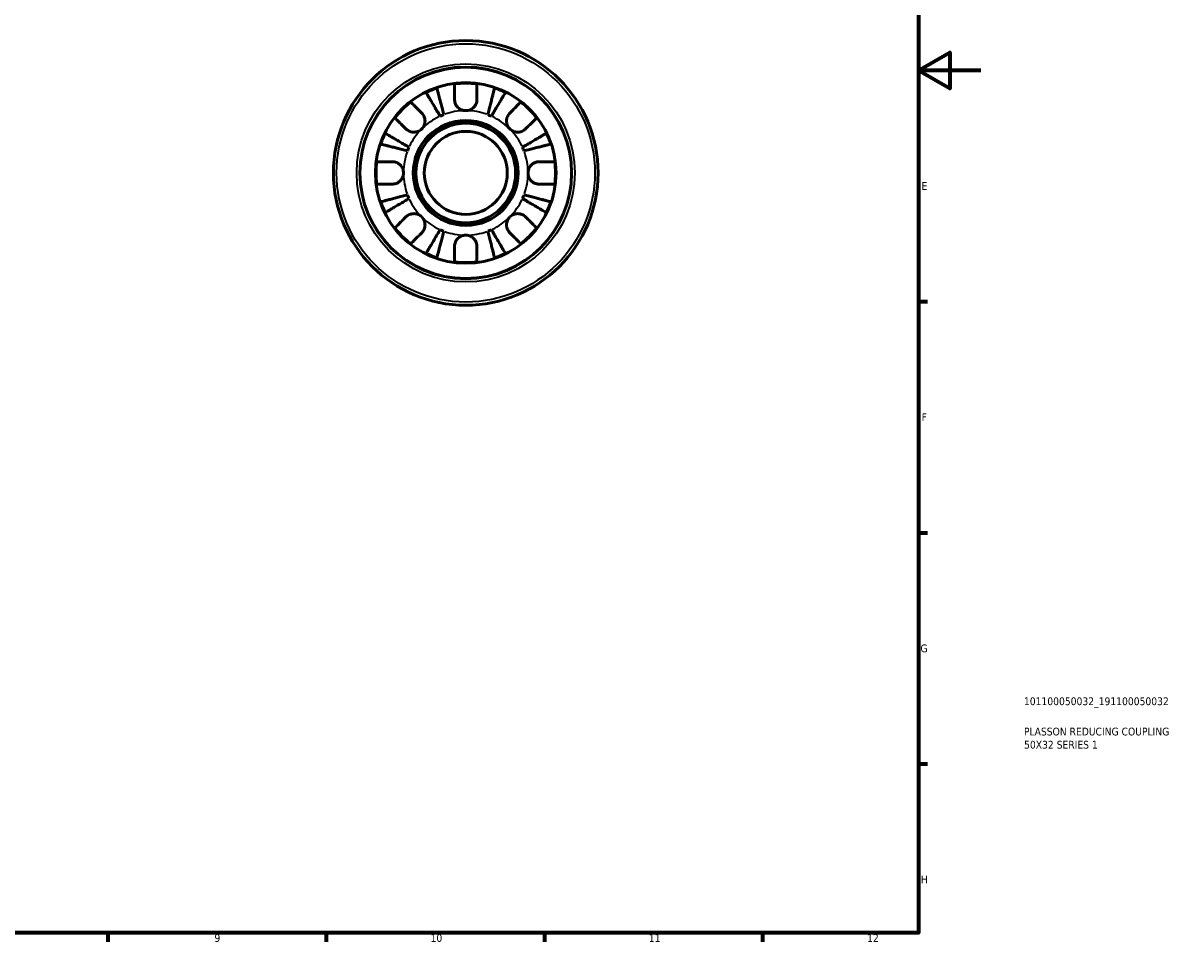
# Model space of a CAD drawing. Header units: millimetres. Extents: x 0 to 905, y 0 to 594.
# Tile 6 of 7: x 533 to 905, y 17 to 312. Entities that reach past the tile are written whole.
import ezdxf

# ---------------------------------------------------------------- set-up
doc = ezdxf.new("R2010")
doc.units = ezdxf.units.MM
for name, color, linetype, lineweight in [('Border (ISO)', 7, 'Continuous', 70), ('Title (ISO)', 7, 'Continuous', 50), ('Visible (ISO)', 7, 'Continuous', 50), ('Visible Narrow (ISO)', 7, 'Continuous', 35)]:
    doc.layers.add(name, color=color, linetype=linetype, lineweight=lineweight)
doc.styles.add('Note Text (ISO)', font='tahoma.ttf')

# ---------------------------------------------------------------- blocks, each defined once
blk = doc.blocks.new('Borders Default Border')
at = {"layer": 'Border (ISO)'}
for p, q in [((821, 222.75), (823.9, 222.75)), ((821, 148.5), (823.9, 148.5)), ((821, 74.25), (823.9, 74.25)), ((560.67, 20), (560.67, 17.1)), ((630.75, 20), (630.75, 17.1)), ((700.83, 20), (700.83, 17.1)), ((770.92, 20), (770.92, 17.1))]:
    blk.add_line(p, q, dxfattribs=at)
at = {"layer": 'Border (ISO)', "flags": 128}
for points in [[(20, 20), (20, 574), (821, 574), (821, 20), (20, 20)], [(841, 297), (821, 297), (831, 302.77), (831, 291.23), (821, 297)]]:
    blk.add_lwpolyline(points, dxfattribs=at)
at = {"layer": 'Border (ISO)', "color": 232, "true_color": 0xca0064, "char_height": 2.5, "attachment_point": 7, "style": 'Note Text (ISO)'}
for s, insert in [('E', (821.94, 258.63)), ('F', (822, 184.38)), ('G', (821.61, 110.08)), ('H', (821.74, 35.88)), ('9', (594.88, 17.05)), ('10', (664.29, 17.05)), ('11', (734.37, 17.1)), ('12', (804.46, 17.1))]:
    blk.add_mtext(s, dxfattribs=dict(at, insert=insert))
blk = doc.blocks.new('Title Blocks ISO')
at = {"layer": 'Title (ISO)', "color": 232, "true_color": 0xca0064, "style": 'Note Text (ISO)'}
for tag, p in [('PART_NUMBER_001', (33.84, 73.13)), ('DESCRIPTION_001', (33.84, 63.4)), ('DESCRIPTION_002', (33.88, 59.18))]:
    blk.add_attdef(tag, p, '', height=2.5, dxfattribs=at)

msp = doc.modelspace()

# ---------------------------------------------------------------- linework, layer by layer
at = {"layer": 'Visible (ISO)'}
for radius in [42.5, 34, 29, 16.85, 16, 13.333]:
    msp.add_circle((675.589, 264.096), radius, dxfattribs=at)
for radius, start, end in [(28.818, 108.77511, 116.22489), (28.818, 82.82379, 97.17621), (28.818, 63.77511, 71.22489), (28.818, 127.82379, 142.17621), (28.818, 37.82379, 52.17621), (20, 110.66622, 114.33378), (20, 65.66622, 69.33378), (28.818, 153.77511, 161.22489), (28.818, 18.77511, 26.22489), (20, 155.66622, 159.33378), (20, 20.66622, 24.33378), (28.818, 172.82379, 187.17621), (28.818, 352.82379, 7.17621), (20, 200.66622, 204.33378), (20, 335.66622, 339.33378), (28.818, 198.77511, 206.22489), (28.818, 333.77511, 341.22489), (28.818, 217.82379, 232.17621), (20, 245.66622, 249.33378), (20, 290.66622, 294.33378), (28.818, 307.82379, 322.17621), (28.818, 243.77511, 251.22489), (28.818, 288.77511, 296.22489), (28.818, 262.82379, 277.17621)]:
    msp.add_arc((675.589, 264.096), radius, start, end, dxfattribs=at)
for points, knots in [([(666.314, 291.381), (666.343, 291.266), (666.388, 291.094), (666.493, 290.688), (666.564, 290.414), (666.732, 289.761), (666.83, 289.383), (667.027, 288.621), (667.145, 288.166), (667.398, 287.188), (667.533, 286.664), (667.792, 285.666), (667.938, 285.099), (668.237, 283.941), (668.39, 283.35), (668.53, 282.809)], [0.1707461, 0.1707461, 0.1707461, 0.1707461, 0.33284, 0.33284, 0.4994944, 0.4994944, 0.6661487, 0.6661487, 0.8332087, 0.8332087, 1.0002688, 1.0002688, 1.1679728, 1.1679728, 1.3356767, 1.3356767, 1.3356767, 1.3356767]), ([(671.989, 287.696), (671.989, 288.079), (671.989, 288.468), (671.989, 289.345), (671.989, 289.817), (671.989, 290.609), (671.989, 291.003), (671.989, 291.682), (671.989, 291.968), (671.989, 292.391), (671.989, 292.57), (671.989, 292.688)], [4.42789013, 4.42789013, 4.42789013, 4.42789013, 4.54980941, 4.54980941, 4.7172218, 4.7172218, 4.88443989, 4.88443989, 5.05165798, 5.05165798, 5.21398971, 5.21398971, 5.21398971, 5.21398971]), ([(679.189, 292.688), (679.189, 292.57), (679.189, 292.393), (679.189, 291.973), (679.189, 291.689), (679.189, 291.013), (679.189, 290.621), (679.189, 289.831), (679.189, 289.358), (679.189, 288.476), (679.189, 288.084), (679.189, 287.696)], [0.17075309, 0.17075309, 0.17075309, 0.17075309, 0.33215152, 0.33215152, 0.49888818, 0.49888818, 0.66562485, 0.66562485, 0.83351137, 0.83351137, 0.95687373, 0.95687373, 0.95687373, 0.95687373]), ([(682.647, 282.809), (682.787, 283.35), (682.94, 283.94), (683.239, 285.097), (683.385, 285.663), (683.643, 286.661), (683.779, 287.184), (684.032, 288.162), (684.149, 288.616), (684.346, 289.379), (684.444, 289.758), (684.613, 290.411), (684.684, 290.686), (684.79, 291.094), (684.834, 291.266), (684.864, 291.381)], [4.0142513, 4.0142513, 4.0142513, 4.0142513, 4.1817861, 4.1817861, 4.3493209, 4.3493209, 4.5162129, 4.5162129, 4.683105, 4.683105, 4.8499282, 4.8499282, 5.0167515, 5.0167515, 5.1791755, 5.1791755, 5.1791755, 5.1791755]), ([(657.916, 286.859), (658, 286.776), (658.126, 286.65), (658.423, 286.353), (658.623, 286.153), (659.101, 285.675), (659.378, 285.398), (659.937, 284.839), (660.271, 284.505), (660.895, 283.881), (661.173, 283.603), (661.447, 283.329)], [0.17075309, 0.17075309, 0.17075309, 0.17075309, 0.33215152, 0.33215152, 0.49888818, 0.49888818, 0.66562485, 0.66562485, 0.83351137, 0.83351137, 0.95687373, 0.95687373, 0.95687373, 0.95687373]), ([(667.348, 282.319), (667.064, 282.801), (666.754, 283.327), (666.147, 284.357), (665.85, 284.862), (665.327, 285.75), (665.052, 286.216), (664.539, 287.087), (664.301, 287.491), (663.901, 288.17), (663.703, 288.506), (663.361, 289.087), (663.217, 289.331), (663.004, 289.693), (662.914, 289.846), (662.854, 289.948)], [4.0142509, 4.0142509, 4.0142509, 4.0142509, 4.1819549, 4.1819549, 4.3496588, 4.3496588, 4.5167189, 4.5167189, 4.6837789, 4.6837789, 4.8504333, 4.8504333, 5.0170876, 5.0170876, 5.1791816, 5.1791816, 5.1791816, 5.1791816]), ([(675.589, 284.096), (675.309, 284.096), (675.029, 284.129), (674.461, 284.264), (674.176, 284.371), (673.498, 284.729), (673.135, 285.022), (672.633, 285.617), (672.463, 285.884), (672.231, 286.376), (672.155, 286.592), (672.042, 287.035), (672.008, 287.261), (671.991, 287.556), (671.989, 287.626), (671.989, 287.696)], [-2.49913258, -2.49913258, -2.49913258, -2.49913258, -2.41505436, -2.41505436, -2.32384732, -2.32384732, -2.1841143, -2.1841143, -2.08674766, -2.08674766, -2.01440674, -2.01440674, -1.93994266, -1.93994266, -1.91637503, -1.91637503, -1.91637503, -1.91637503]), ([(679.189, 287.696), (679.189, 287.553), (679.18, 287.409), (679.137, 287.049), (679.091, 286.835), (678.954, 286.394), (678.858, 286.17), (678.568, 285.644), (678.35, 285.358), (677.768, 284.795), (677.389, 284.546), (676.535, 284.19), (676.064, 284.096), (675.589, 284.096)], [-0.57647647, -0.57647647, -0.57647647, -0.57647647, -0.52968676, -0.52968676, -0.46054026, -0.46054026, -0.38562403, -0.38562403, -0.27730827, -0.27730827, -0.14258086, -0.14258086, 0, 0, 0, 0]), ([(688.323, 289.948), (688.263, 289.846), (688.173, 289.692), (687.959, 289.33), (687.815, 289.085), (687.473, 288.503), (687.274, 288.166), (686.874, 287.487), (686.636, 287.083), (686.123, 286.213), (685.849, 285.747), (685.326, 284.859), (685.029, 284.355), (684.423, 283.326), (684.113, 282.8), (683.83, 282.319)], [0.1707525, 0.1707525, 0.1707525, 0.1707525, 0.3331765, 0.3331765, 0.4999998, 0.4999998, 0.6668231, 0.6668231, 0.8337151, 0.8337151, 1.0006071, 1.0006071, 1.1681419, 1.1681419, 1.3356767, 1.3356767, 1.3356767, 1.3356767]), ([(689.731, 283.329), (690.005, 283.603), (690.283, 283.881), (690.906, 284.505), (691.24, 284.839), (691.799, 285.398), (692.076, 285.675), (692.554, 286.153), (692.755, 286.353), (693.052, 286.65), (693.178, 286.776), (693.261, 286.859)], [4.42788405, 4.42788405, 4.42788405, 4.42788405, 4.5512464, 4.5512464, 4.71913293, 4.71913293, 4.88586959, 4.88586959, 5.05260626, 5.05260626, 5.21400469, 5.21400469, 5.21400469, 5.21400469]), ([(661.447, 283.329), (661.535, 283.241), (661.62, 283.147), (661.845, 282.869), (661.974, 282.674), (662.199, 282.247), (662.293, 282.016), (662.459, 281.436), (662.506, 281.083), (662.493, 280.277), (662.402, 279.831), (662.049, 278.974), (661.783, 278.575), (661.447, 278.238)], [-0.58004807, -0.58004807, -0.58004807, -0.58004807, -0.5384523, -0.5384523, -0.46383793, -0.46383793, -0.3862639, -0.3862639, -0.27840269, -0.27840269, -0.14277912, -0.14277912, 0, 0, 0, 0]), ([(689.731, 278.238), (689.548, 278.421), (689.385, 278.624), (689.096, 279.075), (688.974, 279.325), (688.752, 279.953), (688.683, 280.338), (688.671, 281.092), (688.721, 281.453), (688.893, 282.038), (688.987, 282.268), (689.215, 282.692), (689.346, 282.887), (689.567, 283.158), (689.648, 283.246), (689.731, 283.329)], [0, 0, 0, 0, 0.07774953, 0.07774953, 0.16081914, 0.16081914, 0.27783798, 0.27783798, 0.3882896, 0.3882896, 0.46542959, 0.46542959, 0.54035429, 0.54035429, 0.57953204, 0.57953204, 0.57953204, 0.57953204]), ([(656.355, 278.238), (656.084, 278.509), (655.81, 278.784), (655.19, 279.404), (654.856, 279.738), (654.296, 280.298), (654.017, 280.576), (653.537, 281.057), (653.335, 281.259), (653.036, 281.558), (652.909, 281.684), (652.825, 281.768)], [4.42789013, 4.42789013, 4.42789013, 4.42789013, 4.54980941, 4.54980941, 4.7172218, 4.7172218, 4.88443989, 4.88443989, 5.05165798, 5.05165798, 5.21398971, 5.21398971, 5.21398971, 5.21398971]), ([(698.352, 281.768), (698.268, 281.684), (698.142, 281.558), (697.843, 281.259), (697.641, 281.057), (697.16, 280.576), (696.882, 280.298), (696.322, 279.738), (695.988, 279.404), (695.368, 278.784), (695.093, 278.509), (694.822, 278.238)], [0.1707715, 0.1707715, 0.1707715, 0.1707715, 0.33310322, 0.33310322, 0.50032131, 0.50032131, 0.6675394, 0.6675394, 0.83495179, 0.83495179, 0.95687108, 0.95687108, 0.95687108, 0.95687108]), ([(649.737, 276.831), (649.839, 276.771), (649.992, 276.68), (650.354, 276.467), (650.598, 276.324), (651.178, 275.982), (651.515, 275.783), (652.193, 275.384), (652.598, 275.146), (653.468, 274.633), (653.935, 274.358), (654.823, 273.835), (655.327, 273.538), (656.358, 272.931), (656.884, 272.621), (657.366, 272.337)], [0.1707461, 0.1707461, 0.1707461, 0.1707461, 0.33284, 0.33284, 0.4994944, 0.4994944, 0.6661487, 0.6661487, 0.8332087, 0.8332087, 1.0002688, 1.0002688, 1.1679728, 1.1679728, 1.3356767, 1.3356767, 1.3356767, 1.3356767]), ([(661.447, 278.238), (661.263, 278.055), (661.061, 277.892), (660.61, 277.603), (660.36, 277.481), (659.732, 277.259), (659.346, 277.19), (658.593, 277.178), (658.232, 277.228), (657.646, 277.4), (657.417, 277.495), (656.992, 277.722), (656.798, 277.853), (656.527, 278.075), (656.439, 278.155), (656.355, 278.238)], [0, 0, 0, 0, 0.07774953, 0.07774953, 0.16081914, 0.16081914, 0.27783798, 0.27783798, 0.3882896, 0.3882896, 0.46542959, 0.46542959, 0.54035429, 0.54035429, 0.57953204, 0.57953204, 0.57953204, 0.57953204]), ([(694.822, 278.238), (694.733, 278.149), (694.639, 278.065), (694.362, 277.84), (694.167, 277.711), (693.74, 277.485), (693.509, 277.392), (692.928, 277.226), (692.576, 277.178), (691.769, 277.191), (691.324, 277.283), (690.467, 277.635), (690.067, 277.902), (689.731, 278.238)], [-0.58004807, -0.58004807, -0.58004807, -0.58004807, -0.5384523, -0.5384523, -0.46383793, -0.46383793, -0.3862639, -0.3862639, -0.27840269, -0.27840269, -0.14277912, -0.14277912, 0, 0, 0, 0]), ([(693.812, 272.337), (694.294, 272.621), (694.82, 272.931), (695.85, 273.538), (696.354, 273.835), (697.243, 274.358), (697.709, 274.633), (698.58, 275.146), (698.984, 275.384), (699.663, 275.783), (699.999, 275.982), (700.58, 276.324), (700.824, 276.467), (701.186, 276.68), (701.339, 276.771), (701.441, 276.831)], [4.0142509, 4.0142509, 4.0142509, 4.0142509, 4.1819549, 4.1819549, 4.3496588, 4.3496588, 4.5167189, 4.5167189, 4.6837789, 4.6837789, 4.8504333, 4.8504333, 5.0170876, 5.0170876, 5.1791816, 5.1791816, 5.1791816, 5.1791816]), ([(656.876, 271.154), (656.335, 271.294), (655.743, 271.447), (654.586, 271.747), (654.019, 271.893), (653.021, 272.151), (652.497, 272.287), (651.518, 272.54), (651.064, 272.657), (650.302, 272.855), (649.924, 272.952), (649.271, 273.121), (648.997, 273.192), (648.591, 273.297), (648.418, 273.342), (648.304, 273.371)], [4.0142509, 4.0142509, 4.0142509, 4.0142509, 4.1819549, 4.1819549, 4.3496588, 4.3496588, 4.5167189, 4.5167189, 4.6837789, 4.6837789, 4.8504333, 4.8504333, 5.0170876, 5.0170876, 5.1791816, 5.1791816, 5.1791816, 5.1791816]), ([(702.874, 273.371), (702.759, 273.342), (702.586, 273.297), (702.179, 273.192), (701.904, 273.121), (701.25, 272.952), (700.872, 272.854), (700.109, 272.656), (699.655, 272.539), (698.677, 272.286), (698.153, 272.151), (697.156, 271.893), (696.59, 271.746), (695.433, 271.447), (694.842, 271.294), (694.302, 271.154)], [0.1707525, 0.1707525, 0.1707525, 0.1707525, 0.3331765, 0.3331765, 0.4999998, 0.4999998, 0.6668231, 0.6668231, 0.8337151, 0.8337151, 1.0006071, 1.0006071, 1.1681419, 1.1681419, 1.3356767, 1.3356767, 1.3356767, 1.3356767]), ([(646.996, 267.696), (647.115, 267.696), (647.292, 267.696), (647.712, 267.696), (647.996, 267.696), (648.672, 267.696), (649.064, 267.696), (649.854, 267.696), (650.327, 267.696), (651.208, 267.696), (651.601, 267.696), (651.989, 267.696)], [0.17075309, 0.17075309, 0.17075309, 0.17075309, 0.33215152, 0.33215152, 0.49888818, 0.49888818, 0.66562485, 0.66562485, 0.83351137, 0.83351137, 0.95687373, 0.95687373, 0.95687373, 0.95687373]), ([(651.989, 267.696), (652.132, 267.696), (652.276, 267.687), (652.636, 267.644), (652.85, 267.598), (653.291, 267.461), (653.515, 267.366), (654.041, 267.075), (654.327, 266.857), (654.889, 266.275), (655.139, 265.896), (655.495, 265.042), (655.589, 264.571), (655.589, 264.096)], [-0.57647647, -0.57647647, -0.57647647, -0.57647647, -0.52968676, -0.52968676, -0.46054026, -0.46054026, -0.38562403, -0.38562403, -0.27730827, -0.27730827, -0.14258086, -0.14258086, 0, 0, 0, 0]), ([(695.589, 264.096), (695.589, 264.378), (695.622, 264.659), (695.757, 265.224), (695.863, 265.505), (696.213, 266.172), (696.497, 266.529), (697.098, 267.046), (697.383, 267.228), (697.986, 267.505), (698.297, 267.598), (698.805, 267.681), (698.998, 267.696), (699.189, 267.696)], [0, 0, 0, 0, 0.0846147, 0.0846147, 0.17434238, 0.17434238, 0.3108876, 0.3108876, 0.41427185, 0.41427185, 0.5166571, 0.5166571, 0.58005471, 0.58005471, 0.58005471, 0.58005471]), ([(699.189, 267.696), (699.576, 267.696), (699.969, 267.696), (700.851, 267.696), (701.323, 267.696), (702.114, 267.696), (702.506, 267.696), (703.181, 267.696), (703.465, 267.696), (703.885, 267.696), (704.063, 267.696), (704.181, 267.696)], [4.42788405, 4.42788405, 4.42788405, 4.42788405, 4.5512464, 4.5512464, 4.71913293, 4.71913293, 4.88586959, 4.88586959, 5.05260626, 5.05260626, 5.21400469, 5.21400469, 5.21400469, 5.21400469]), ([(655.589, 264.096), (655.589, 263.816), (655.556, 263.536), (655.421, 262.968), (655.314, 262.683), (654.956, 262.005), (654.663, 261.643), (654.068, 261.14), (653.801, 260.97), (653.308, 260.739), (653.093, 260.662), (652.649, 260.55), (652.424, 260.515), (652.129, 260.498), (652.059, 260.496), (651.989, 260.496)], [-2.49913258, -2.49913258, -2.49913258, -2.49913258, -2.41505436, -2.41505436, -2.32384732, -2.32384732, -2.1841143, -2.1841143, -2.08674766, -2.08674766, -2.01440674, -2.01440674, -1.93994266, -1.93994266, -1.91637503, -1.91637503, -1.91637503, -1.91637503]), ([(699.189, 260.496), (698.92, 260.496), (698.647, 260.526), (698.069, 260.66), (697.769, 260.772), (697.174, 261.092), (696.888, 261.304), (696.308, 261.887), (696.046, 262.278), (695.683, 263.148), (695.589, 263.62), (695.589, 264.096)], [-0.58010577, -0.58010577, -0.58010577, -0.58010577, -0.49097122, -0.49097122, -0.39110552, -0.39110552, -0.28318426, -0.28318426, -0.14288781, -0.14288781, 0, 0, 0, 0]), ([(651.989, 260.496), (651.601, 260.496), (651.208, 260.496), (650.327, 260.496), (649.854, 260.496), (649.064, 260.496), (648.672, 260.496), (647.996, 260.496), (647.712, 260.496), (647.292, 260.496), (647.115, 260.496), (646.996, 260.496)], [4.42788405, 4.42788405, 4.42788405, 4.42788405, 4.5512464, 4.5512464, 4.71913293, 4.71913293, 4.88586959, 4.88586959, 5.05260626, 5.05260626, 5.21400469, 5.21400469, 5.21400469, 5.21400469]), ([(704.181, 260.496), (704.063, 260.496), (703.885, 260.496), (703.465, 260.496), (703.181, 260.496), (702.506, 260.496), (702.114, 260.496), (701.323, 260.496), (700.851, 260.496), (699.969, 260.496), (699.576, 260.496), (699.189, 260.496)], [0.17075309, 0.17075309, 0.17075309, 0.17075309, 0.33215152, 0.33215152, 0.49888818, 0.49888818, 0.66562485, 0.66562485, 0.83351137, 0.83351137, 0.95687373, 0.95687373, 0.95687373, 0.95687373]), ([(648.304, 254.821), (648.418, 254.85), (648.591, 254.895), (648.997, 255), (649.271, 255.071), (649.924, 255.24), (650.302, 255.337), (651.064, 255.535), (651.518, 255.652), (652.497, 255.905), (653.021, 256.041), (654.019, 256.299), (654.586, 256.445), (655.743, 256.745), (656.335, 256.898), (656.876, 257.038)], [0.1707461, 0.1707461, 0.1707461, 0.1707461, 0.33284, 0.33284, 0.4994944, 0.4994944, 0.6661487, 0.6661487, 0.8332087, 0.8332087, 1.0002688, 1.0002688, 1.1679728, 1.1679728, 1.3356767, 1.3356767, 1.3356767, 1.3356767]), ([(694.302, 257.038), (694.843, 256.898), (695.434, 256.745), (696.592, 256.445), (697.159, 256.299), (698.157, 256.041), (698.681, 255.905), (699.659, 255.652), (700.114, 255.535), (700.876, 255.337), (701.254, 255.24), (701.906, 255.071), (702.181, 255), (702.587, 254.895), (702.759, 254.85), (702.874, 254.821)], [4.0142509, 4.0142509, 4.0142509, 4.0142509, 4.1819549, 4.1819549, 4.3496588, 4.3496588, 4.5167189, 4.5167189, 4.6837789, 4.6837789, 4.8504333, 4.8504333, 5.0170876, 5.0170876, 5.1791816, 5.1791816, 5.1791816, 5.1791816]), ([(657.366, 255.855), (656.884, 255.572), (656.359, 255.262), (655.329, 254.656), (654.826, 254.359), (653.938, 253.836), (653.472, 253.561), (652.602, 253.049), (652.198, 252.811), (651.519, 252.411), (651.181, 252.212), (650.6, 251.87), (650.355, 251.726), (649.993, 251.512), (649.839, 251.421), (649.737, 251.361)], [4.0142513, 4.0142513, 4.0142513, 4.0142513, 4.1817861, 4.1817861, 4.3493209, 4.3493209, 4.5162129, 4.5162129, 4.683105, 4.683105, 4.8499282, 4.8499282, 5.0167515, 5.0167515, 5.1791755, 5.1791755, 5.1791755, 5.1791755]), ([(701.441, 251.361), (701.339, 251.421), (701.186, 251.512), (700.824, 251.725), (700.58, 251.868), (699.999, 252.21), (699.663, 252.409), (698.984, 252.808), (698.58, 253.046), (697.709, 253.559), (697.243, 253.834), (696.354, 254.357), (695.85, 254.654), (694.82, 255.261), (694.294, 255.571), (693.812, 255.855)], [0.1707461, 0.1707461, 0.1707461, 0.1707461, 0.33284, 0.33284, 0.4994944, 0.4994944, 0.6661487, 0.6661487, 0.8332087, 0.8332087, 1.0002688, 1.0002688, 1.1679728, 1.1679728, 1.3356767, 1.3356767, 1.3356767, 1.3356767]), ([(652.825, 246.424), (652.909, 246.507), (653.034, 246.633), (653.331, 246.93), (653.532, 247.131), (654.01, 247.608), (654.287, 247.885), (654.846, 248.444), (655.18, 248.778), (655.804, 249.402), (656.081, 249.68), (656.355, 249.954)], [0.17075309, 0.17075309, 0.17075309, 0.17075309, 0.33215152, 0.33215152, 0.49888818, 0.49888818, 0.66562485, 0.66562485, 0.83351137, 0.83351137, 0.95687373, 0.95687373, 0.95687373, 0.95687373]), ([(656.355, 249.954), (656.444, 250.042), (656.538, 250.127), (656.816, 250.352), (657.011, 250.481), (657.437, 250.707), (657.669, 250.8), (658.249, 250.966), (658.602, 251.014), (659.408, 251.001), (659.853, 250.909), (660.71, 250.557), (661.11, 250.29), (661.447, 249.954)], [-0.58004807, -0.58004807, -0.58004807, -0.58004807, -0.5384523, -0.5384523, -0.46383793, -0.46383793, -0.3862639, -0.3862639, -0.27840269, -0.27840269, -0.14277912, -0.14277912, 0, 0, 0, 0]), ([(661.447, 249.954), (661.63, 249.771), (661.793, 249.568), (662.082, 249.117), (662.204, 248.867), (662.426, 248.239), (662.494, 247.854), (662.506, 247.1), (662.456, 246.739), (662.285, 246.154), (662.19, 245.924), (661.963, 245.5), (661.832, 245.305), (661.61, 245.034), (661.53, 244.946), (661.447, 244.863)], [0, 0, 0, 0, 0.07774953, 0.07774953, 0.16081914, 0.16081914, 0.27783798, 0.27783798, 0.3882896, 0.3882896, 0.46542959, 0.46542959, 0.54035429, 0.54035429, 0.57953204, 0.57953204, 0.57953204, 0.57953204]), ([(689.731, 244.863), (689.642, 244.951), (689.557, 245.045), (689.333, 245.323), (689.204, 245.518), (688.978, 245.945), (688.885, 246.176), (688.719, 246.756), (688.671, 247.109), (688.684, 247.915), (688.776, 248.361), (689.128, 249.218), (689.394, 249.617), (689.731, 249.954)], [-0.58004807, -0.58004807, -0.58004807, -0.58004807, -0.5384523, -0.5384523, -0.46383793, -0.46383793, -0.3862639, -0.3862639, -0.27840269, -0.27840269, -0.14277912, -0.14277912, 0, 0, 0, 0]), ([(689.731, 249.954), (689.914, 250.137), (690.117, 250.3), (690.568, 250.589), (690.818, 250.711), (691.446, 250.933), (691.831, 251.002), (692.585, 251.014), (692.946, 250.964), (693.531, 250.792), (693.76, 250.697), (694.185, 250.47), (694.379, 250.339), (694.65, 250.117), (694.739, 250.037), (694.822, 249.954)], [0, 0, 0, 0, 0.07774953, 0.07774953, 0.16081914, 0.16081914, 0.27783798, 0.27783798, 0.3882896, 0.3882896, 0.46542959, 0.46542959, 0.54035429, 0.54035429, 0.57953204, 0.57953204, 0.57953204, 0.57953204]), ([(694.822, 249.954), (695.096, 249.68), (695.374, 249.402), (695.997, 248.778), (696.331, 248.444), (696.891, 247.885), (697.167, 247.608), (697.645, 247.131), (697.846, 246.93), (698.143, 246.633), (698.269, 246.507), (698.352, 246.424)], [4.42788405, 4.42788405, 4.42788405, 4.42788405, 4.5512464, 4.5512464, 4.71913293, 4.71913293, 4.88586959, 4.88586959, 5.05260626, 5.05260626, 5.21400469, 5.21400469, 5.21400469, 5.21400469]), ([(662.854, 238.244), (662.914, 238.346), (663.004, 238.499), (663.217, 238.861), (663.361, 239.105), (663.703, 239.686), (663.901, 240.022), (664.301, 240.701), (664.539, 241.105), (665.052, 241.976), (665.327, 242.442), (665.85, 243.33), (666.147, 243.835), (666.754, 244.865), (667.064, 245.391), (667.348, 245.873)], [0.1707461, 0.1707461, 0.1707461, 0.1707461, 0.33284, 0.33284, 0.4994944, 0.4994944, 0.6661487, 0.6661487, 0.8332087, 0.8332087, 1.0002688, 1.0002688, 1.1679728, 1.1679728, 1.3356767, 1.3356767, 1.3356767, 1.3356767]), ([(668.53, 245.383), (668.39, 244.842), (668.237, 244.251), (667.938, 243.093), (667.792, 242.526), (667.533, 241.528), (667.398, 241.004), (667.145, 240.026), (667.027, 239.571), (666.83, 238.809), (666.732, 238.431), (666.564, 237.778), (666.493, 237.504), (666.388, 237.098), (666.343, 236.926), (666.314, 236.811)], [4.0142509, 4.0142509, 4.0142509, 4.0142509, 4.1819549, 4.1819549, 4.3496588, 4.3496588, 4.5167189, 4.5167189, 4.6837789, 4.6837789, 4.8504333, 4.8504333, 5.0170876, 5.0170876, 5.1791816, 5.1791816, 5.1791816, 5.1791816]), ([(684.864, 236.811), (684.834, 236.926), (684.79, 237.098), (684.684, 237.506), (684.613, 237.781), (684.444, 238.434), (684.346, 238.813), (684.149, 239.576), (684.032, 240.03), (683.779, 241.008), (683.643, 241.531), (683.385, 242.529), (683.239, 243.095), (682.94, 244.252), (682.787, 244.842), (682.647, 245.383)], [0.1707525, 0.1707525, 0.1707525, 0.1707525, 0.3331765, 0.3331765, 0.4999998, 0.4999998, 0.6668231, 0.6668231, 0.8337151, 0.8337151, 1.0006071, 1.0006071, 1.1681419, 1.1681419, 1.3356767, 1.3356767, 1.3356767, 1.3356767]), ([(683.83, 245.873), (684.113, 245.392), (684.423, 244.866), (685.029, 243.837), (685.326, 243.333), (685.849, 242.445), (686.123, 241.979), (686.636, 241.109), (686.874, 240.705), (687.274, 240.026), (687.473, 239.689), (687.815, 239.107), (687.959, 238.862), (688.173, 238.5), (688.263, 238.346), (688.323, 238.244)], [4.0142513, 4.0142513, 4.0142513, 4.0142513, 4.1817861, 4.1817861, 4.3493209, 4.3493209, 4.5162129, 4.5162129, 4.683105, 4.683105, 4.8499282, 4.8499282, 5.0167515, 5.0167515, 5.1791755, 5.1791755, 5.1791755, 5.1791755]), ([(661.447, 244.863), (661.175, 244.592), (660.901, 244.317), (660.281, 243.697), (659.947, 243.363), (659.387, 242.803), (659.108, 242.524), (658.628, 242.044), (658.426, 241.842), (658.127, 241.543), (658.001, 241.417), (657.916, 241.333)], [4.42789013, 4.42789013, 4.42789013, 4.42789013, 4.54980941, 4.54980941, 4.7172218, 4.7172218, 4.88443989, 4.88443989, 5.05165798, 5.05165798, 5.21398971, 5.21398971, 5.21398971, 5.21398971]), ([(671.989, 240.496), (671.989, 240.639), (671.997, 240.783), (672.041, 241.143), (672.086, 241.357), (672.224, 241.798), (672.319, 242.022), (672.61, 242.548), (672.828, 242.834), (673.41, 243.397), (673.788, 243.646), (674.643, 244.002), (675.114, 244.096), (675.589, 244.096)], [-0.57647647, -0.57647647, -0.57647647, -0.57647647, -0.52968676, -0.52968676, -0.46054026, -0.46054026, -0.38562403, -0.38562403, -0.27730827, -0.27730827, -0.14258086, -0.14258086, 0, 0, 0, 0]), ([(675.589, 244.096), (675.869, 244.096), (676.148, 244.063), (676.717, 243.928), (677.002, 243.821), (677.68, 243.463), (678.042, 243.17), (678.545, 242.575), (678.715, 242.308), (678.946, 241.816), (679.023, 241.6), (679.135, 241.157), (679.169, 240.931), (679.187, 240.636), (679.189, 240.566), (679.189, 240.496)], [-2.49913258, -2.49913258, -2.49913258, -2.49913258, -2.41505436, -2.41505436, -2.32384732, -2.32384732, -2.1841143, -2.1841143, -2.08674766, -2.08674766, -2.01440674, -2.01440674, -1.93994266, -1.93994266, -1.91637503, -1.91637503, -1.91637503, -1.91637503]), ([(693.261, 241.333), (693.177, 241.417), (693.05, 241.543), (692.751, 241.842), (692.549, 242.044), (692.069, 242.524), (691.791, 242.803), (691.23, 243.363), (690.897, 243.697), (690.277, 244.317), (690.002, 244.592), (689.731, 244.863)], [0.1707715, 0.1707715, 0.1707715, 0.1707715, 0.33310322, 0.33310322, 0.50032131, 0.50032131, 0.6675394, 0.6675394, 0.83495179, 0.83495179, 0.95687108, 0.95687108, 0.95687108, 0.95687108]), ([(671.989, 235.504), (671.989, 235.622), (671.989, 235.801), (671.989, 236.224), (671.989, 236.51), (671.989, 237.189), (671.989, 237.583), (671.989, 238.375), (671.989, 238.847), (671.989, 239.724), (671.989, 240.113), (671.989, 240.496)], [0.1707715, 0.1707715, 0.1707715, 0.1707715, 0.33310322, 0.33310322, 0.50032131, 0.50032131, 0.6675394, 0.6675394, 0.83495179, 0.83495179, 0.95687108, 0.95687108, 0.95687108, 0.95687108]), ([(679.189, 240.496), (679.189, 240.108), (679.189, 239.716), (679.189, 238.834), (679.189, 238.361), (679.189, 237.571), (679.189, 237.179), (679.189, 236.503), (679.189, 236.219), (679.189, 235.799), (679.189, 235.622), (679.189, 235.504)], [4.42788405, 4.42788405, 4.42788405, 4.42788405, 4.5512464, 4.5512464, 4.71913293, 4.71913293, 4.88586959, 4.88586959, 5.05260626, 5.05260626, 5.21400469, 5.21400469, 5.21400469, 5.21400469])]:
    msp.add_open_spline(points, degree=3, knots=knots, dxfattribs=at)
at = {"layer": 'Visible Narrow (ISO)'}
for radius in [41.475, 35.025, 33.821]:
    msp.add_circle((675.589, 264.096), radius, dxfattribs=at)
for start, end in [(91.03331, 109.63291), (70.36709, 88.96669), (115.36709, 133.96669), (46.03331, 64.63291), (136.03331, 154.63291), (25.36709, 43.96669), (160.36709, 178.96669), (1.03331, 19.63291), (181.03331, 199.63291), (340.36709, 358.96669), (205.36709, 223.96669), (316.03331, 334.63291), (226.03331, 244.63291), (295.36709, 313.96669), (250.36709, 268.96669), (271.03331, 289.63291)]:
    msp.add_arc((675.589, 264.096), 20, start, end, dxfattribs=at)

# ---------------------------------------------------------------- block references
msp.add_blockref('Borders Default Border', (0, 0))
msp.add_blockref('Title Blocks ISO', (821, 20)).add_auto_attribs({'PART_NUMBER_001': '101100050032_191100050032', 'DESCRIPTION_001': 'PLASSON REDUCING COUPLING', 'DESCRIPTION_002': '50X32 SERIES 1'})

doc.saveas('drawing.dxf')
